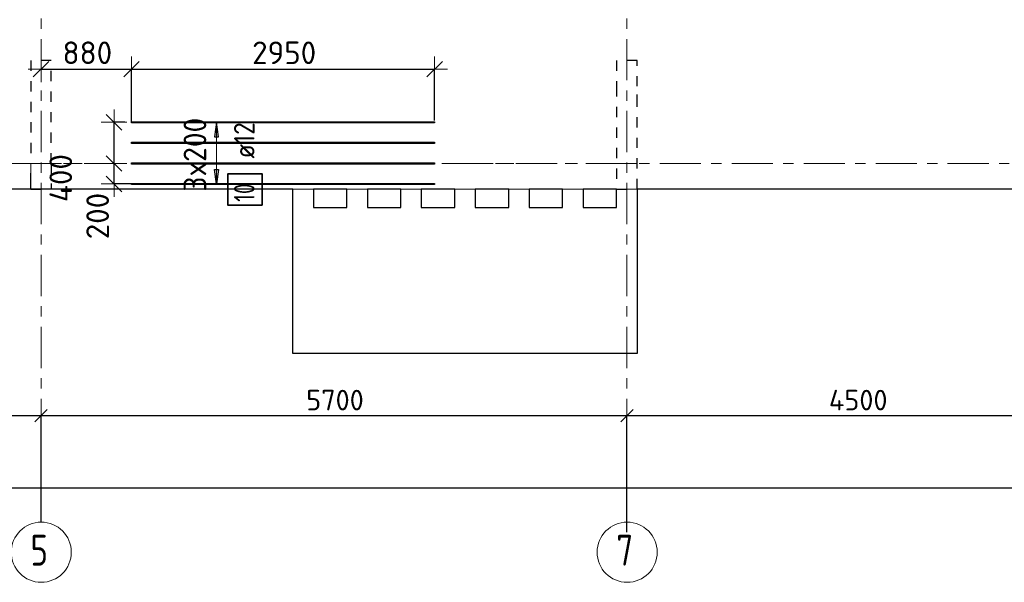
# Model space of a CAD drawing. Header units: metres. Extents: x -38 to 97, y -15 to 21.
# Tile 4 of 216: x 13.54 to 23.12, y -4.07 to 1.4. Entities that reach past the tile are written whole.
import ezdxf

# ---------------------------------------------------------------- set-up
doc = ezdxf.new("R2010")
doc.units = ezdxf.units.M
doc.header["$PDMODE"] = 65
for name, pattern in [('______11', [0.5, 0.4, -0.05, 0, -0.05]), ('______2', [0.0405, 0.03, -0.0105]), ('______3', [0.5, 0.4, -0.1]), ('______5', [1.1, 0.8, -0.1, 0.1, -0.1])]:
    doc.linetypes.add(name, pattern=pattern)
for name, color, linetype, lineweight in [('XR$2$Осевая линия (1)', 7, '______5', 13), ('XR$2$Размерная линия (1)', 7, 'Continuous', 13), ('XR$5$Балка (1)', 7, '______3', 13), ('XR$5$Перекрытие (1)', 7, 'Continuous', 35), ('XR$5$Размерная линия_ общее', 7, 'Continuous', 13)]:
    doc.layers.add(name, color=color, linetype=linetype, lineweight=lineweight)
doc.layers.add('XR$5$Арм.стержн.Доп. Арм верхн.зоны Х', color=7, linetype='Continuous', lineweight=35, true_color=0x8c8cff)
doc.layers.add('XR$7$Стена_ бетон несущ.', color=7, linetype='Continuous', lineweight=70, true_color=0xb4b496)
doc.styles.add('ISOCPEUR', font='txt')
doc.dimstyles.new('DIMSTYLE_3', dxfattribs={"dimtxt": 0.2, "dimasz": 0.2, "dimexe": 0, "dimexo": 0, "dimgap": 0.1, "dimtad": 2, "dimdec": 0, "dimlfac": 1000, "dimrnd": 5, "dimzin": 12, "dimdsep": 46, "dimtxsty": 'ISOCPEUR', "dimblk1": 'ALL_ML_STRICH', "dimblk2": 'ALL_ML_STRICH', "dimsah": 1, "dimcen": 0, "dimclrd": 7, "dimclre": 256, "dimclrt": 7, "dimadec": 0, "dimazin": 0, "dimtfac": 1, "dimtdec": 0, "dimtix": 1, "dimtmove": 2, "dimatfit": 3, "dimfxl": 0, "dimtzin": 0, "dimlwd": 0, "dimlwe": -3, "dimarcsym": 0})
doc.dimstyles.new('DIMSTYLE_39', dxfattribs={"dimtxt": 0.22, "dimasz": 0.25, "dimexe": 0, "dimexo": 0, "dimgap": 0.11, "dimtad": 2, "dimdec": 0, "dimlfac": 1000, "dimrnd": 5, "dimzin": 12, "dimdsep": 46, "dimtxsty": 'ISOCPEUR', "dimblk1": 'ALL_ML_STRICH', "dimblk2": 'ALL_ML_STRICH', "dimsah": 1, "dimcen": 0, "dimclrd": 7, "dimclre": 256, "dimclrt": 7, "dimadec": 0, "dimazin": 0, "dimtfac": 1, "dimtdec": 0, "dimtix": 1, "dimtmove": 2, "dimatfit": 3, "dimfxl": 0, "dimtzin": 0, "dimlwd": 0, "dimlwe": -3, "dimarcsym": 0})
doc.dimstyles.new('DIMSTYLE_41', dxfattribs={"dimtxt": 0.22, "dimasz": 0.25, "dimexe": 0, "dimexo": 0, "dimgap": 0.11, "dimtad": 2, "dimdec": 0, "dimlfac": 1000, "dimrnd": 5, "dimzin": 12, "dimdsep": 46, "dimtxsty": 'ISOCPEUR', "dimblk1": 'ALL_ML_STRICH', "dimblk2": 'ALL_ML_STRICH', "dimsah": 1, "dimcen": 0, "dimclrd": 7, "dimclre": 256, "dimclrt": 7, "dimadec": 0, "dimazin": 0, "dimtfac": 1, "dimtdec": 0, "dimtix": 1, "dimtmove": 2, "dimatfit": 3, "dimfxl": 0, "dimtvp": 1.2, "dimtzin": 0, "dimlwd": 0, "dimlwe": -3, "dimarcsym": 0})

# ---------------------------------------------------------------- blocks, each defined once
blk = doc.blocks.new('ALL_ML_STRICH')
at = {"color": 0, "linetype": 'ByBlock', "lineweight": -2}
for p, q in [((0, -0.5), (0, 0.5)), ((-1, 0), (0.5, 0)), ((-0.3, -0.3), (0.3, 0.3))]:
    blk.add_line(p, q, dxfattribs=at)
blk = doc.blocks.new('*D12')
at = {"layer": 'DEFPOINTS', "color": 7, "linetype": 'Continuous', "lineweight": 13, "transparency": 33554687}
for p in [(0.5, -3.1033), (0.5, -3.1563), (61.6, -3.1401)]:
    blk.add_point(p, dxfattribs=at)
at = {"layer": 'XR$2$Размерная линия (1)', "color": 9, "linetype": 'Continuous', "lineweight": -2, "true_color": 0xc7c7c7, "transparency": 33554687}
for p, q in [((0.5, -3.1233), (0.5, -3.1563)), ((61.6, -3.1563), (61.6, -3.1563))]:
    blk.add_line(p, q, dxfattribs=at)
at = {"layer": 'XR$2$Размерная линия (1)', "color": 7, "linetype": 'Continuous', "lineweight": -2, "transparency": 33554687}
blk.add_line((0.5, -3.1563), (61.6, -3.1563), dxfattribs=at)
at = {"layer": 'XR$2$Размерная линия (1)', "color": 7, "linetype": 'Continuous', "lineweight": 13, "transparency": 33554687, "xscale": 0.2, "yscale": 0.2, "zscale": 0.2, "rotation": 180}
blk.add_blockref('ALL_ML_STRICH', (0.5, -3.1563), dxfattribs=at)
at = {"layer": 'XR$2$Размерная линия (1)', "color": 7, "linetype": 'Continuous', "lineweight": 13, "transparency": 33554687, "xscale": 0.2, "yscale": 0.2, "zscale": 0.2}
blk.add_blockref('ALL_ML_STRICH', (61.6, -3.1563), dxfattribs=at)
at = {"layer": 'XR$2$Размерная линия (1)', "color": 7, "linetype": 'Continuous', "lineweight": 13, "transparency": 33554687, "insert": (31.1, -3.0063), "char_height": 0.2, "width": 1, "attachment_point": 5, "style": 'ISOCPEUR'}
blk.add_mtext('\\A1;{61100}', dxfattribs=at)
blk = doc.blocks.new('*D15')
at = {"layer": 'DEFPOINTS', "color": 7, "linetype": 'Continuous', "lineweight": 13, "transparency": 33554687}
for p in [(9.15, -2.452), (9.15, -3.5132), (13.75, -3.5132)]:
    blk.add_point(p, dxfattribs=at)
at = {"layer": 'XR$2$Размерная линия (1)', "color": 9, "linetype": 'Continuous', "lineweight": -2, "true_color": 0xc7c7c7, "transparency": 33554687}
for p, q in [((9.15, -3.4932), (9.15, -2.452)), ((13.75, -3.4932), (13.75, -2.452))]:
    blk.add_line(p, q, dxfattribs=at)
at = {"layer": 'XR$2$Размерная линия (1)', "color": 7, "linetype": 'Continuous', "lineweight": -2, "transparency": 33554687}
blk.add_line((9.15, -2.452), (13.75, -2.452), dxfattribs=at)
at = {"layer": 'XR$2$Размерная линия (1)', "color": 7, "linetype": 'Continuous', "lineweight": 13, "transparency": 33554687, "xscale": 0.2, "yscale": 0.2, "zscale": 0.2, "rotation": 180}
blk.add_blockref('ALL_ML_STRICH', (9.15, -2.452), dxfattribs=at)
at = {"layer": 'XR$2$Размерная линия (1)', "color": 7, "linetype": 'Continuous', "lineweight": 13, "transparency": 33554687, "xscale": 0.2, "yscale": 0.2, "zscale": 0.2}
blk.add_blockref('ALL_ML_STRICH', (13.75, -2.452), dxfattribs=at)
at = {"layer": 'XR$2$Размерная линия (1)', "color": 7, "linetype": 'Continuous', "lineweight": 13, "transparency": 33554687, "insert": (11.45, -2.302), "char_height": 0.2, "width": 0.8, "attachment_point": 5, "style": 'ISOCPEUR'}
blk.add_mtext('\\A1;{4600}', dxfattribs=at)
blk = doc.blocks.new('*D16')
at = {"layer": 'DEFPOINTS', "color": 7, "linetype": 'Continuous', "lineweight": 13, "transparency": 33554687}
for p in [(13.75, -2.452), (13.75, -3.5132), (19.45, -3.6075)]:
    blk.add_point(p, dxfattribs=at)
at = {"layer": 'XR$2$Размерная линия (1)', "color": 9, "linetype": 'Continuous', "lineweight": -2, "true_color": 0xc7c7c7, "transparency": 33554687}
for p, q in [((13.75, -3.4932), (13.75, -2.452)), ((19.45, -3.5875), (19.45, -2.452))]:
    blk.add_line(p, q, dxfattribs=at)
at = {"layer": 'XR$2$Размерная линия (1)', "color": 7, "linetype": 'Continuous', "lineweight": -2, "transparency": 33554687}
blk.add_line((13.75, -2.452), (19.45, -2.452), dxfattribs=at)
at = {"layer": 'XR$2$Размерная линия (1)', "color": 7, "linetype": 'Continuous', "lineweight": 13, "transparency": 33554687, "xscale": 0.2, "yscale": 0.2, "zscale": 0.2, "rotation": 180}
blk.add_blockref('ALL_ML_STRICH', (13.75, -2.452), dxfattribs=at)
at = {"layer": 'XR$2$Размерная линия (1)', "color": 7, "linetype": 'Continuous', "lineweight": 13, "transparency": 33554687, "xscale": 0.2, "yscale": 0.2, "zscale": 0.2}
blk.add_blockref('ALL_ML_STRICH', (19.45, -2.452), dxfattribs=at)
at = {"layer": 'XR$2$Размерная линия (1)', "color": 7, "linetype": 'Continuous', "lineweight": 13, "transparency": 33554687, "insert": (16.61, -2.302), "char_height": 0.2, "width": 0.8, "attachment_point": 5, "style": 'ISOCPEUR'}
blk.add_mtext('\\A1;{5700}', dxfattribs=at)
blk = doc.blocks.new('*D17')
at = {"layer": 'DEFPOINTS', "color": 7, "linetype": 'Continuous', "lineweight": 13, "transparency": 33554687}
for p in [(19.45, -2.452), (23.95, -3.5208), (19.45, -3.6075)]:
    blk.add_point(p, dxfattribs=at)
at = {"layer": 'XR$2$Размерная линия (1)', "color": 9, "linetype": 'Continuous', "lineweight": -2, "true_color": 0xc7c7c7, "transparency": 33554687}
for p, q in [((19.45, -3.5875), (19.45, -2.452)), ((23.95, -3.5008), (23.95, -2.452))]:
    blk.add_line(p, q, dxfattribs=at)
at = {"layer": 'XR$2$Размерная линия (1)', "color": 7, "linetype": 'Continuous', "lineweight": -2, "transparency": 33554687}
blk.add_line((19.45, -2.452), (23.95, -2.452), dxfattribs=at)
at = {"layer": 'XR$2$Размерная линия (1)', "color": 7, "linetype": 'Continuous', "lineweight": 13, "transparency": 33554687, "xscale": 0.2, "yscale": 0.2, "zscale": 0.2, "rotation": 180}
blk.add_blockref('ALL_ML_STRICH', (19.45, -2.452), dxfattribs=at)
at = {"layer": 'XR$2$Размерная линия (1)', "color": 7, "linetype": 'Continuous', "lineweight": 13, "transparency": 33554687, "xscale": 0.2, "yscale": 0.2, "zscale": 0.2}
blk.add_blockref('ALL_ML_STRICH', (23.95, -2.452), dxfattribs=at)
at = {"layer": 'XR$2$Размерная линия (1)', "color": 7, "linetype": 'Continuous', "lineweight": 13, "transparency": 33554687, "insert": (21.7, -2.302), "char_height": 0.2, "width": 0.8, "attachment_point": 5, "style": 'ISOCPEUR'}
blk.add_mtext('\\A1;{4500}', dxfattribs=at)
blk = doc.blocks.new('*D648')
at = {"layer": 'DEFPOINTS', "color": 7, "linetype": 'Continuous', "lineweight": 13, "transparency": 33554687}
for p in [(13.75, 0.916), (13.75, 0.5805), (14.6294, 0.2983)]:
    blk.add_point(p, dxfattribs=at)
at = {"layer": 'XR$5$Размерная линия_ общее', "color": 253, "linetype": 'Continuous', "lineweight": -2, "true_color": 0xa0a0a0, "transparency": 33554687}
for p, q in [((13.75, 0.916), (13.75, 0.916)), ((14.6294, 0.3983), (14.6294, 0.916))]:
    blk.add_line(p, q, dxfattribs=at)
at = {"layer": 'XR$5$Размерная линия_ общее', "color": 7, "linetype": 'Continuous', "lineweight": -2, "transparency": 33554687}
blk.add_line((13.75, 0.916), (14.6294, 0.916), dxfattribs=at)
at = {"layer": 'XR$5$Размерная линия_ общее', "color": 7, "linetype": 'Continuous', "lineweight": 13, "transparency": 33554687, "xscale": 0.25, "yscale": 0.25, "zscale": 0.25, "rotation": 180}
blk.add_blockref('ALL_ML_STRICH', (13.75, 0.916), dxfattribs=at)
at = {"layer": 'XR$5$Размерная линия_ общее', "color": 7, "linetype": 'Continuous', "lineweight": 13, "transparency": 33554687, "xscale": 0.25, "yscale": 0.25, "zscale": 0.25}
blk.add_blockref('ALL_ML_STRICH', (14.6294, 0.916), dxfattribs=at)
at = {"layer": 'XR$5$Размерная линия_ общее', "color": 7, "linetype": 'Continuous', "lineweight": 13, "transparency": 33554687, "insert": (14.2007, 1.076), "char_height": 0.22, "width": 0.66, "attachment_point": 5, "style": 'ISOCPEUR'}
blk.add_mtext('\\A1;{880}', dxfattribs=at)
blk = doc.blocks.new('*D649')
at = {"layer": 'DEFPOINTS', "color": 7, "linetype": 'Continuous', "lineweight": 13, "transparency": 33554687}
for p in [(14.6294, 0.916), (14.6294, 0.2983), (17.5794, 0.3165)]:
    blk.add_point(p, dxfattribs=at)
at = {"layer": 'XR$5$Размерная линия_ общее', "color": 253, "linetype": 'Continuous', "lineweight": -2, "true_color": 0xa0a0a0, "transparency": 33554687}
for p, q in [((14.6294, 0.3983), (14.6294, 0.916)), ((17.5794, 0.4165), (17.5794, 0.916))]:
    blk.add_line(p, q, dxfattribs=at)
at = {"layer": 'XR$5$Размерная линия_ общее', "color": 7, "linetype": 'Continuous', "lineweight": -2, "transparency": 33554687}
blk.add_line((14.6294, 0.916), (17.5794, 0.916), dxfattribs=at)
at = {"layer": 'XR$5$Размерная линия_ общее', "color": 7, "linetype": 'Continuous', "lineweight": 13, "transparency": 33554687, "xscale": 0.25, "yscale": 0.25, "zscale": 0.25, "rotation": 180}
blk.add_blockref('ALL_ML_STRICH', (14.6294, 0.916), dxfattribs=at)
at = {"layer": 'XR$5$Размерная линия_ общее', "color": 7, "linetype": 'Continuous', "lineweight": 13, "transparency": 33554687, "xscale": 0.25, "yscale": 0.25, "zscale": 0.25}
blk.add_blockref('ALL_ML_STRICH', (17.5794, 0.916), dxfattribs=at)
at = {"layer": 'XR$5$Размерная линия_ общее', "color": 7, "linetype": 'Continuous', "lineweight": 13, "transparency": 33554687, "insert": (16.1154, 1.076), "char_height": 0.22, "width": 0.88, "attachment_point": 5, "style": 'ISOCPEUR'}
blk.add_mtext('\\A1;{2950}', dxfattribs=at)
blk = doc.blocks.new('*D650')
at = {"layer": 'DEFPOINTS', "color": 7, "linetype": 'Continuous', "lineweight": 13, "transparency": 33554687}
for p in [(14.4929, 0), (14.4603, -0.2001), (14.7772, -0.2001)]:
    blk.add_point(p, dxfattribs=at)
at = {"layer": 'XR$5$Размерная линия_ общее', "color": 253, "linetype": 'Continuous', "lineweight": -2, "true_color": 0xa0a0a0, "transparency": 33554687}
for p, q in [((14.4603, 0), (14.4603, 0)), ((14.6772, -0.2001), (14.4603, -0.2001))]:
    blk.add_line(p, q, dxfattribs=at)
at = {"layer": 'XR$5$Размерная линия_ общее', "color": 7, "linetype": 'Continuous', "lineweight": -2, "transparency": 33554687}
blk.add_line((14.4603, -0.2001), (14.4603, 0), dxfattribs=at)
at = {"layer": 'XR$5$Размерная линия_ общее', "color": 7, "linetype": 'Continuous', "lineweight": 13, "transparency": 33554687, "xscale": 0.25, "yscale": 0.25, "zscale": 0.25}
for p, rotation in [((14.4603, 0), 90), ((14.4603, -0.2001), 270)]:
    blk.add_blockref('ALL_ML_STRICH', p, dxfattribs=dict(at, rotation=rotation))
at = {"layer": 'XR$5$Размерная линия_ общее', "color": 7, "linetype": 'Continuous', "lineweight": 13, "transparency": 33554687, "insert": (14.301, -0.512), "char_height": 0.22, "width": 0.66, "attachment_point": 5, "rotation": 90, "style": 'ISOCPEUR'}
blk.add_mtext('\\A1;{200}', dxfattribs=at)
blk = doc.blocks.new('*D651')
at = {"layer": 'DEFPOINTS', "color": 7, "linetype": 'Continuous', "lineweight": 13, "transparency": 33554687}
for p in [(14.6654, 0.3999), (14.4603, 0), (14.4929, 0)]:
    blk.add_point(p, dxfattribs=at)
at = {"layer": 'XR$5$Размерная линия_ общее', "color": 253, "linetype": 'Continuous', "lineweight": -2, "true_color": 0xa0a0a0, "transparency": 33554687}
for p, q in [((14.5654, 0.3999), (14.4603, 0.3999)), ((14.4603, 0), (14.4603, 0))]:
    blk.add_line(p, q, dxfattribs=at)
at = {"layer": 'XR$5$Размерная линия_ общее', "color": 7, "linetype": 'Continuous', "lineweight": -2, "transparency": 33554687}
blk.add_line((14.4603, 0), (14.4603, 0.3999), dxfattribs=at)
at = {"layer": 'XR$5$Размерная линия_ общее', "color": 7, "linetype": 'Continuous', "lineweight": 13, "transparency": 33554687, "xscale": 0.25, "yscale": 0.25, "zscale": 0.25}
for p, rotation in [((14.4603, 0.3999), 90), ((14.4603, 0), 270)]:
    blk.add_blockref('ALL_ML_STRICH', p, dxfattribs=dict(at, rotation=rotation))
at = {"layer": 'XR$5$Размерная линия_ общее', "color": 7, "linetype": 'Continuous', "lineweight": 13, "transparency": 33554687, "insert": (13.9422, -0.1426), "char_height": 0.22, "width": 0.66, "attachment_point": 5, "rotation": 90, "style": 'ISOCPEUR'}
blk.add_mtext('\\A1;{400}', dxfattribs=at)

msp = doc.modelspace()

# ---------------------------------------------------------------- linework, layer by layer
at = {"layer": 'XR$2$Осевая линия (1)', "color": 253, "linetype": '______11', "lineweight": 13, "true_color": 0xa0a0a0, "transparency": 33554687}
for p, q in [((13.75, -3.39), (13.75, 8.13)), ((19.45, -3.39), (19.45, 8.13)), ((-2.63, 0), (62.6, 0))]:
    msp.add_line(p, q, dxfattribs=at)
at = {"layer": 'XR$2$Осевая линия (1)', "color": 7, "linetype": 'Continuous', "lineweight": 13, "transparency": 33554687}
for centre in [(13.7524, -3.7819), (19.4524, -3.7819)]:
    msp.add_circle(centre, 0.2924, dxfattribs=at)
at = {"layer": 'XR$5$Арм.стержн.Доп. Арм верхн.зоны Х', "color": 253, "linetype": 'Continuous', "lineweight": -3, "true_color": 0xa0a0a0, "transparency": 33554687}
for p, q in [((15.4576, 0.3999), (15.3576, 0.3999)), ((15.4576, 0.3999), (15.5576, 0.3999)), ((15.4576, -0.2001), (15.3576, -0.2001)), ((15.4576, -0.2001), (15.5576, -0.2001))]:
    msp.add_line(p, q, dxfattribs=at)
at = {"layer": 'XR$5$Арм.стержн.Доп. Арм верхн.зоны Х', "color": 7, "linetype": 'Continuous', "lineweight": 25, "transparency": 33554687}
for p, q in [((15.4576, 0.3999), (15.4376, 0.2599)), ((15.4776, 0.2599), (15.4576, 0.3999)), ((15.4376, 0.2599), (15.4776, 0.2599)), ((15.4576, -0.2001), (15.4376, -0.0601)), ((15.4376, -0.0601), (15.4776, -0.0601)), ((15.4776, -0.0601), (15.4576, -0.2001))]:
    msp.add_line(p, q, dxfattribs=at)
at = {"layer": 'XR$5$Арм.стержн.Доп. Арм верхн.зоны Х', "color": 7, "linetype": 'Continuous', "lineweight": 13, "transparency": 33554687}
for p, q in [((15.4576, 0.3999), (15.4576, 0.3999)), ((15.4576, -0.2001), (15.4576, 0.3999)), ((15.4576, -0.2001), (15.4576, -0.2001))]:
    msp.add_line(p, q, dxfattribs=at)
at = {"layer": 'XR$5$Арм.стержн.Доп. Арм верхн.зоны Х', "color": 34, "linetype": 'Continuous', "lineweight": 25, "transparency": 33554687}
for points in [[(17.5794, 0.3939), (14.6294, 0.3939), (14.6294, 0.4059), (17.5794, 0.4059), (17.5794, 0.3939)], [(17.5794, 0.1939), (14.6294, 0.1939), (14.6294, 0.2059), (17.5794, 0.2059), (17.5794, 0.1939)], [(17.5794, -0.0061), (14.6294, -0.0061), (14.6294, 0.0059), (17.5794, 0.0059), (17.5794, -0.0061)], [(17.5794, -0.2061), (14.6294, -0.2061), (14.6294, -0.1941), (17.5794, -0.1941), (17.5794, -0.2061)]]:
    msp.add_lwpolyline(points, dxfattribs=at)
at = {"layer": 'XR$5$Арм.стержн.Доп. Арм верхн.зоны Х', "color": 7, "linetype": 'Continuous', "lineweight": 35, "transparency": 33554687}
msp.add_lwpolyline([(15.901, -0.4065), (15.901, -0.0999), (15.5676, -0.0999), (15.5676, -0.4065), (15.901, -0.4065)], dxfattribs=at)
at = {"layer": 'XR$5$Балка (1)', "color": 7, "linetype": '______2', "lineweight": 18, "transparency": 33554687}
for p, q in [((13.6501, 0.0002), (13.6501, -0.2498)), ((19.55, 0.0002), (13.6501, 0.0002)), ((19.55, -0.2498), (19.55, 0.0002)), ((16.1997, -0.2498), (16.3997, -0.2498)), ((16.7247, -0.2498), (16.9247, -0.2498)), ((17.2497, -0.2498), (17.4497, -0.2498)), ((17.7747, -0.2498), (17.9747, -0.2498)), ((18.2997, -0.2498), (18.4997, -0.2498)), ((18.8247, -0.2498), (19.0247, -0.2498)), ((19.3497, -0.2498), (19.55, -0.2498))]:
    msp.add_line(p, q, dxfattribs=at)
at = {"layer": 'XR$5$Перекрытие (1)', "color": 7, "linetype": 'Continuous', "lineweight": 25, "transparency": 33554687}
for p, q in [((13.6501, -0.2498), (0.25, -0.2498)), ((13.6501, -0.2498), (13.6501, -0.2498)), ((16.1997, -0.2498), (13.6501, -0.2498)), ((16.1997, -0.4298), (16.1997, -0.2498)), ((16.3997, -0.2498), (16.3997, -0.4298)), ((16.7247, -0.2498), (16.3997, -0.2498)), ((16.7247, -0.4298), (16.7247, -0.2498)), ((16.9247, -0.2498), (16.9247, -0.4298)), ((17.2497, -0.2498), (16.9247, -0.2498)), ((17.2497, -0.4298), (17.2497, -0.2498)), ((17.4497, -0.2498), (17.4497, -0.4298)), ((17.7747, -0.2498), (17.4497, -0.2498)), ((17.7747, -0.4298), (17.7747, -0.2498)), ((17.9747, -0.2498), (17.9747, -0.4298)), ((18.2997, -0.2498), (17.9747, -0.2498)), ((18.2997, -0.4298), (18.2997, -0.2498)), ((18.4997, -0.2498), (18.4997, -0.4298)), ((18.8247, -0.2498), (18.4997, -0.2498)), ((18.8247, -0.4298), (18.8247, -0.2498)), ((19.0247, -0.2498), (19.0247, -0.4298)), ((19.3497, -0.2498), (19.0247, -0.2498)), ((19.3497, -0.4298), (19.3497, -0.2498)), ((19.5497, -0.2498), (19.5497, -0.4298)), ((32.675, -0.25), (19.55, -0.2498)), ((16.1997, -1.8498), (16.1997, -0.4298)), ((16.3997, -0.4298), (16.7247, -0.4298)), ((16.9247, -0.4298), (17.2497, -0.4298)), ((17.4497, -0.4298), (17.7747, -0.4298)), ((17.9747, -0.4298), (18.2997, -0.4298)), ((18.4997, -0.4298), (18.8247, -0.4298)), ((19.0247, -0.4298), (19.3497, -0.4298)), ((19.5497, -0.4298), (19.5497, -1.8498)), ((19.5497, -1.8498), (16.1997, -1.8498))]:
    msp.add_line(p, q, dxfattribs=at)
at = {"layer": 'XR$5$Перекрытие (1)', "color": 7, "linetype": '______2', "lineweight": 18, "transparency": 33554687}
for p, q in [((16.3997, -0.2498), (16.1997, -0.2498)), ((16.1997, -0.2498), (16.3997, -0.2498)), ((16.9247, -0.2498), (16.7247, -0.2498)), ((16.7247, -0.2498), (16.9247, -0.2498)), ((17.4497, -0.2498), (17.2497, -0.2498)), ((17.2497, -0.2498), (17.4497, -0.2498)), ((17.9747, -0.2498), (17.7747, -0.2498)), ((17.7747, -0.2498), (17.9747, -0.2498)), ((18.4997, -0.2498), (18.2997, -0.2498)), ((18.2997, -0.2498), (18.4997, -0.2498)), ((19.0247, -0.2498), (18.8247, -0.2498)), ((18.8247, -0.2498), (19.0247, -0.2498)), ((19.5497, -0.2498), (19.3497, -0.2498)), ((19.3497, -0.2498), (19.55, -0.2498))]:
    msp.add_line(p, q, dxfattribs=at)
at = {"layer": 'XR$7$Стена_ бетон несущ.', "color": 253, "linetype": '______2', "lineweight": -3, "true_color": 0xa0a0a0, "transparency": 33554687}
for p, q in [((13.85, 1), (13.65, 1)), ((13.65, 1), (13.65, 0)), ((13.85, 0), (13.85, 1)), ((19.55, 1), (19.35, 1)), ((19.35, 1), (19.35, 0.75)), ((19.55, 0.75), (19.55, 1)), ((19.35, 0.75), (19.35, -0.25)), ((19.55, 0.5702), (19.55, 0.75)), ((19.55, -0.25), (19.55, 0.5702)), ((13.65, 0), (13.6501, 0)), ((13.6501, -0.194), (13.6501, 0)), ((13.85, 0), (13.85, -0.194)), ((13.6501, -0.25), (13.6501, -0.194)), ((13.6501, -0.25), (13.85, -0.25)), ((13.85, -0.194), (13.85, -0.25)), ((19.35, -0.25), (19.55, -0.25))]:
    msp.add_line(p, q, dxfattribs=at)

# ---------------------------------------------------------------- texts
at = {"layer": 'XR$2$Осевая линия (1)', "color": 7, "linetype": 'Continuous', "lineweight": 13, "transparency": 33554687, "char_height": 0.3, "width": 0.326407, "attachment_point": 7, "style": 'ISOCPEUR'}
for s, insert in [('\\W0.78;5', (13.6474, -3.9124)), ('\\W0.78;7', (19.3474, -3.9124))]:
    msp.add_mtext(s, dxfattribs=dict(at, insert=insert))
at = {"layer": 'XR$5$Арм.стержн.Доп. Арм верхн.зоны Х', "color": 7, "linetype": 'Continuous', "lineweight": 13, "transparency": 33554687, "insert": (15.3576, -0.2741), "char_height": 0.22, "width": 0.873359, "attachment_point": 7, "rotation": 90, "style": 'ISOCPEUR'}
msp.add_mtext('\\W0.95;3x200', dxfattribs=at)
at = {"layer": 'XR$5$Арм.стержн.Доп. Арм верхн.зоны Х', "color": 7, "linetype": 'Continuous', "lineweight": 25, "transparency": 33554687, "char_height": 0.2, "attachment_point": 7, "rotation": 90, "style": 'ISOCPEUR'}
for s, insert, width in [('\\W0.89; ø12 ', (15.8276, -0.0665), 0.749105), ('\\W0.75;10', (15.8276, -0.3732), 0.314854)]:
    msp.add_mtext(s, dxfattribs=dict(at, insert=insert, width=width))

# ---------------------------------------------------------------- dimensions: what is measured, and where the dimension line sits
at = {"layer": 'XR$2$Размерная линия (1)', "color": 7, "linetype": 'Continuous', "lineweight": 13, "transparency": 33554687}
for base, p1, p2, picture, middle in [((13.75, -2.452), (9.15, -3.4932), (13.75, -3.4932), '*D15', (11.45, -2.302)), ((19.45, -2.452), (13.75, -3.4932), (19.45, -3.5875), '*D16', (16.61, -2.302)), ((23.95, -2.452), (19.45, -3.5875), (23.95, -3.5008), '*D17', (21.7, -2.302)), ((61.6, -3.1563), (0.5, -3.1233), (61.6, -3.1563), '*D12', (31.1, -3.0063))]:
    dim = msp.add_linear_dim(base=base, p1=p1, p2=p2, dimstyle='DIMSTYLE_3', override={"dimpost": '<>', "dimclrd": 7, "dimclre": 9, "dimclrt": 7, "dimlwd": 0, "dimlwe": 65533}, dxfattribs=at)
    dim.commit()
    dim.dimension.update_dxf_attribs({"geometry": picture, "text_midpoint": middle, "dimtype": 160})
at = {"layer": 'XR$5$Размерная линия_ общее', "color": 7, "linetype": 'Continuous', "lineweight": 13, "transparency": 33554687}
for base, p1, p2, picture, middle in [((14.6294, 0.916), (13.75, 0.916), (14.6294, 0.3983), '*D648', (14.2007, 1.076)), ((17.5794, 0.916), (14.6294, 0.3983), (17.5794, 0.4165), '*D649', (16.1154, 1.076))]:
    dim = msp.add_linear_dim(base=base, p1=p1, p2=p2, dimstyle='DIMSTYLE_39', override={"dimpost": '<>', "dimclrd": 7, "dimclre": 253, "dimclrt": 7, "dimlwd": 0, "dimlwe": 65533}, dxfattribs=at)
    dim.commit()
    dim.dimension.update_dxf_attribs({"geometry": picture, "text_midpoint": middle, "dimtype": 160})
for base, p1, p2, picture, middle in [((14.4603, 0.3999), (14.4603, 0), (14.5654, 0.3999), '*D651', (13.9422, -0.1426)), ((14.4603, 0), (14.6772, -0.2001), (14.4603, 0), '*D650', (14.301, -0.512))]:
    dim = msp.add_linear_dim(base=base, p1=p1, p2=p2, angle=90, dimstyle='DIMSTYLE_41', override={"dimpost": '<>', "dimclrd": 7, "dimclre": 253, "dimclrt": 7, "dimlwd": 0, "dimlwe": 65533}, dxfattribs=at)
    dim.commit()
    dim.dimension.update_dxf_attribs({"geometry": picture, "text_midpoint": middle, "dimtype": 160})

doc.saveas('drawing.dxf')
